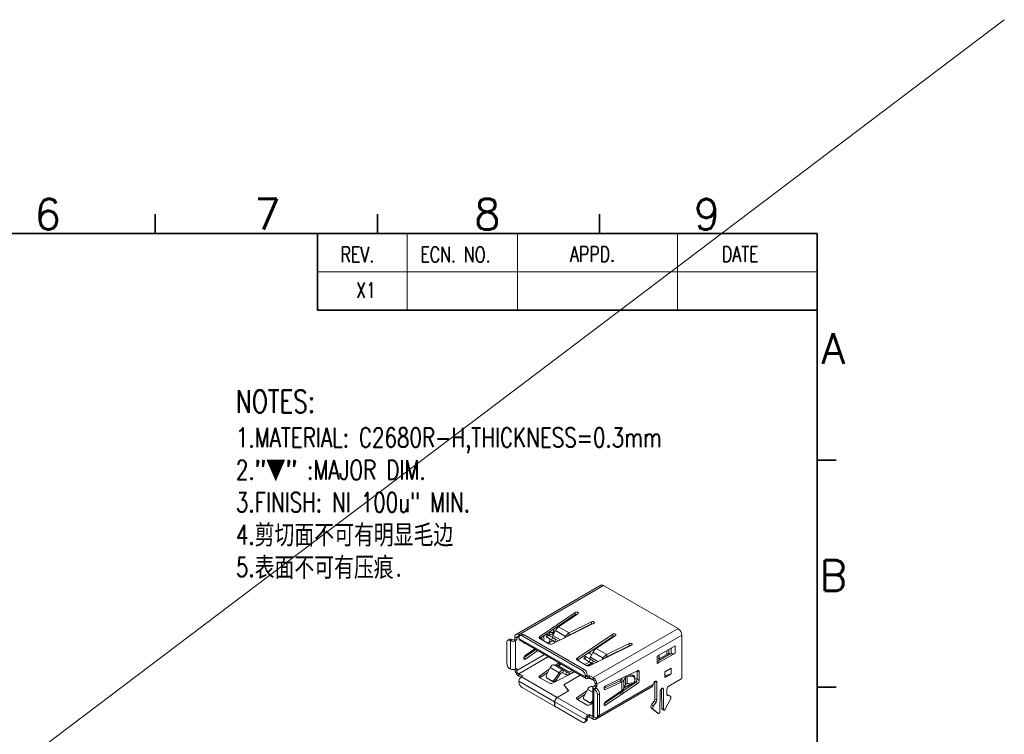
# Model space of a CAD drawing. Header units: millimetres. Extents: x -1657 to 8845, y -11980 to 3013.
# Tile 240 of 256: x 676 to 723, y 2223 to 2257. Entities that reach past the tile are written whole.
import ezdxf
from ezdxf.enums import TextEntityAlignment as Align

# ---------------------------------------------------------------- set-up
doc = ezdxf.new("R2010")
doc.units = ezdxf.units.MM
doc.layers.add('FMT', color=7, linetype='Continuous', lineweight=35)
doc.layers.add('标注', color=3, linetype='Continuous', lineweight=9)
doc.styles.add('english', font='romans.shx', dxfattribs={"width": 0.75, "height": 2.5})
doc.styles.add('SLDTEXTSTYLE0', font='txt', dxfattribs={"width": 0.75})

# ---------------------------------------------------------------- blocks, each defined once
blk = doc.blocks.new('225744')
at = {"color": 4, "linetype": 'Continuous', "lineweight": 9}
for p, q in [((-268.04, -133.42), (-277.62, -138.96)), ((-267.74, -133.45), (-277.32, -138.99)), ((-259.33, -138.31), (-267.74, -133.45)), ((-274.95, -139.19), (-270.95, -136.49)), ((-270.64, -136.64), (-272.81, -138.1)), ((-270.95, -136.73), (-270.95, -136.49)), ((-274.94, -139.42), (-270.95, -136.73)), ((-268.83, -137.71), (-273.51, -140.02)), ((-271.62, -138.79), (-269.09, -137.54)), ((-271.62, -139.03), (-269.09, -137.78)), ((-270.75, -136.71), (-270.75, -136.7)), ((-269.13, -137.86), (-269.13, -137.8)), ((-269.09, -137.78), (-269.09, -137.54)), ((-274.03, -138.82), (-273.88, -138.8)), ((-273.88, -138.8), (-273.8, -138.97)), ((-273.73, -138.73), (-273.71, -138.6)), ((-273.73, -138.73), (-273.43, -138.74)), ((-273.18, -138.53), (-273.46, -139.09)), ((-273.43, -138.74), (-273.37, -138.39)), ((-273.43, -138.74), (-273.43, -139.05)), ((-273.37, -138.39), (-273.41, -138.39)), ((-273.37, -138.37), (-273.37, -138.37)), ((-273.36, -138.45), (-273.36, -138.8)), ((-273.18, -138.53), (-272.04, -139.19)), ((-272.98, -138.25), (-272.98, -138.1)), ((-272.81, -138.1), (-271.62, -138.79)), ((-272.76, -137.97), (-272.77, -137.97)), ((-272.76, -137.96), (-272.76, -137.97)), ((-272.76, -138.07), (-272.76, -137.97)), ((-271.62, -139.03), (-271.62, -138.79)), ((-269.86, -138.16), (-269.86, -138.22)), ((-269.86, -138.22), (-269.86, -138.16)), ((-269.59, -138.03), (-269.59, -138.09)), ((-268.91, -143.84), (-259.33, -138.31)), ((-278.67, -139.85), (-278.67, -142.22)), ((-278.35, -139.5), (-278.56, -139.62)), ((-278.1, -139.52), (-278.31, -139.65)), ((-278.31, -139.65), (-278.24, -139.69)), ((-278.24, -139.69), (-278.03, -139.56)), ((-278.24, -139.69), (-278.24, -142.87)), ((-278.1, -139.52), (-278.03, -139.56)), ((-277.89, -139.56), (-277.75, -139.48)), ((-277.68, -139.69), (-277.89, -139.56)), ((-277.75, -139.48), (-277.75, -139.23)), ((-277.75, -139.23), (-277.54, -139.35)), ((-277.75, -139.48), (-277.54, -139.61)), ((-277.68, -139.69), (-277.54, -139.61)), ((-277.68, -139.69), (-277.68, -142.87)), ((-277.54, -139.35), (-277.32, -139.23)), ((-277.54, -139.61), (-277.54, -139.35)), ((-277.32, -138.99), (-277.32, -139.23)), ((-277.15, -139.08), (-277.32, -138.99)), ((-277.28, -139.25), (-277.32, -139.23)), ((-277.29, -139.41), (-277.29, -139.33)), ((-269.79, -143.74), (-277.29, -139.41)), ((-277.21, -139.6), (-269.71, -143.92)), ((-276.97, -138.98), (-277.19, -139.1)), ((-276.72, -139.01), (-276.94, -139.13)), ((-270.15, -143.05), (-276.94, -139.13)), ((-269.94, -142.92), (-276.72, -139.01)), ((-274.95, -139.19), (-274.95, -139.42)), ((-273.91, -140.01), (-274.94, -139.43)), ((-274.71, -139.27), (-274.71, -139.55)), ((-274.49, -139.12), (-274.49, -139.68)), ((-274.32, -139.01), (-274.09, -138.99)), ((-274.08, -138.97), (-274.23, -139.23)), ((-273.78, -139.48), (-274.19, -139.25)), ((-273.8, -139.8), (-274.15, -139.88)), ((-274.12, -139.29), (-273.97, -139.03)), ((-274.12, -139.29), (-273.62, -139.58)), ((-274.04, -138.99), (-273.8, -138.97)), ((-273.99, -139.97), (-273.68, -139.77)), ((-273.97, -139.03), (-273.47, -139.32)), ((-273.8, -138.97), (-273.8, -139.12)), ((-273.8, -139.47), (-273.8, -139.8)), ((-273.15, -139.85), (-273.78, -139.48)), ((-273.62, -139.58), (-273.47, -139.32)), ((-272.61, -139.58), (-273.46, -139.09)), ((-273.27, -139.78), (-273.12, -139.52)), ((-273.27, -139.78), (-273.15, -139.85)), ((-273.12, -139.52), (-272.83, -139.69)), ((-272.15, -139.35), (-272.04, -139.19)), ((-271.94, -139.25), (-272.04, -139.19)), ((-266.7, -138.94), (-270.71, -141.64)), ((-266.7, -139.18), (-270.69, -141.87)), ((-268.56, -140.55), (-266.4, -139.09)), ((-258.9, -139.05), (-268.49, -144.58)), ((-264.85, -139.98), (-267.37, -141.23)), ((-266.7, -139.18), (-266.7, -138.94)), ((-264.85, -140.23), (-264.85, -139.98)), ((-258.9, -143.95), (-258.9, -139.05)), ((-276.74, -141.59), (-275.37, -140.65)), ((-275.49, -140.59), (-276.58, -141.34)), ((-276.57, -141.74), (-275.16, -140.78)), ((-269.08, -141.27), (-269.47, -141.05)), ((-269.3, -141.15), (-269.24, -141.03)), ((-269.26, -142.47), (-264.59, -140.16)), ((-269.21, -141.54), (-268.94, -140.98)), ((-268.94, -140.98), (-267.8, -141.64)), ((-268.56, -140.55), (-267.37, -141.23)), ((-264.85, -140.23), (-267.37, -141.48)), ((-259.65, -140.25), (-261.7, -141.43)), ((-259.65, -140.25), (-261.7, -141.43)), ((-259.65, -141.07), (-261.7, -142.25)), ((-261.7, -142.25), (-259.65, -141.07)), ((-260.59, -140.8), (-260.59, -141.21)), ((-260.36, -141.16), (-260.36, -140.66)), ((-260.12, -140.53), (-260.12, -141.17)), ((-259.65, -141.07), (-259.65, -140.25)), ((-259.65, -141.07), (-259.65, -140.25)), ((-274.39, -141.22), (-277.54, -143.04)), ((-277.32, -143.41), (-273.96, -141.47)), ((-276.57, -141.74), (-276.74, -141.64)), ((-273.22, -142.45), (-272.78, -142.15)), ((-270.71, -141.64), (-270.71, -141.86)), ((-270.69, -141.87), (-269.67, -142.46)), ((-269.83, -141.42), (-269.98, -141.67)), ((-269.95, -141.7), (-269.54, -141.93)), ((-269.87, -141.74), (-269.72, -141.48)), ((-269.38, -142.03), (-269.87, -141.74)), ((-269.87, -142.35), (-269.3, -142.07)), ((-269.23, -141.77), (-269.72, -141.48)), ((-269.64, -142.48), (-269.09, -142.21)), ((-269.02, -142.23), (-269.57, -142.5)), ((-268.91, -142.3), (-269.54, -141.93)), ((-269.38, -142.03), (-269.23, -141.77)), ((-268.37, -142.03), (-269.21, -141.54)), ((-269.09, -142.19), (-269.09, -142.21)), ((-269.09, -142.21), (-269.07, -142.2)), ((-269.03, -142.23), (-268.88, -141.97)), ((-268.91, -142.3), (-269.03, -142.23)), ((-268.58, -142.14), (-268.88, -141.97)), ((-267.8, -141.64), (-267.9, -141.8)), ((-267.8, -141.64), (-267.7, -141.7)), ((-267.37, -141.23), (-267.37, -141.48)), ((-261.7, -141.43), (-261.7, -142.25)), ((-261.7, -141.43), (-261.7, -142.25)), ((-260.24, -141.16), (-261.52, -141.9)), ((-261.52, -142.01), (-261.52, -141.33)), ((-260.59, -141.21), (-261.46, -141.7)), ((-261.46, -141.7), (-261.46, -141.3)), ((-260.24, -141.16), (-260.36, -141.16)), ((-260.12, -141.17), (-260.24, -141.16)), ((-278.24, -142.87), (-278.31, -142.83)), ((-277.75, -142.9), (-277.75, -142.92)), ((-277.75, -142.92), (-277.54, -143.04)), ((-277.54, -142.79), (-277.68, -142.87)), ((-277.54, -142.79), (-277.54, -143.04)), ((-274.95, -143.62), (-273.87, -142.89)), ((-274.94, -143.85), (-274.05, -143.26)), ((-273.78, -142.71), (-274.19, -143.53)), ((-272.76, -143.3), (-273.78, -142.71)), ((-270.97, -143.2), (-273.51, -144.45)), ((-272.24, -143.02), (-273.31, -142.4)), ((-273.27, -144.06), (-272.76, -143.3)), ((-273.03, -142.56), (-272.59, -142.26)), ((-272.5, -142.32), (-272.81, -142.52)), ((-272.81, -142.52), (-271.62, -143.21)), ((-272.76, -143.3), (-272.61, -143.38)), ((-272.24, -143.02), (-272.39, -143.28)), ((-272.39, -143.28), (-272.04, -143.48)), ((-272.39, -143.28), (-272.04, -143.48)), ((-272.24, -143.02), (-271.89, -143.22)), ((-272.04, -143.48), (-271.89, -143.22)), ((-271.62, -143.21), (-271.26, -143.03)), ((-271.62, -143.46), (-271.03, -143.16)), ((-271.62, -143.46), (-271.62, -143.21)), ((-270.15, -143.05), (-269.94, -142.92)), ((-263.91, -143.06), (-267.51, -144.76)), ((-263.93, -144.02), (-263.93, -143.07)), ((-263.71, -143.2), (-263.93, -143.07)), ((-263.71, -144.14), (-263.71, -143.2)), ((-260.81, -143.17), (-260.11, -142.76)), ((-260.81, -143.17), (-260.81, -143.82)), ((-260.11, -142.76), (-260.11, -143.41)), ((-277.32, -143.41), (-277.32, -143.66)), ((-277.32, -143.41), (-276.87, -143.68)), ((-277.32, -143.66), (-277.07, -143.8)), ((-277.29, -144.33), (-277.29, -144.25)), ((-277.29, -144.25), (-273.27, -146.57)), ((-276.87, -143.68), (-277.01, -143.76)), ((-277.01, -143.76), (-272.99, -146.08)), ((-274.95, -143.62), (-274.95, -143.84)), ((-273.91, -144.44), (-274.94, -143.85)), ((-274.12, -143.89), (-273.97, -143.98)), ((-274.12, -143.89), (-273.62, -144.18)), ((-273.97, -143.98), (-273.47, -144.26)), ((-273.62, -144.18), (-273.47, -144.26)), ((-273.27, -144.06), (-273.12, -144.15)), ((-273.12, -144.15), (-272.61, -143.38)), ((-272.24, -144.64), (-270.38, -143.56)), ((-270.37, -143.58), (-272.22, -144.64)), ((-270.38, -143.56), (-270.38, -143.58)), ((-270.38, -143.56), (-270.27, -143.6)), ((-270.21, -143.64), (-270.37, -143.58)), ((-269.58, -143.54), (-269.79, -143.66)), ((-269.79, -143.74), (-269.58, -143.62)), ((-269.79, -143.66), (-269.79, -143.74)), ((-269.58, -143.54), (-269.58, -143.62)), ((-269.51, -143.66), (-269.58, -143.62)), ((-269.51, -143.66), (-269.37, -143.58)), ((-269.51, -143.9), (-269.51, -143.66)), ((-269.51, -143.9), (-269.37, -143.82)), ((-268.93, -144.08), (-269.48, -143.89)), ((-269.47, -143.88), (-268.97, -144.05)), ((-269.37, -143.82), (-269.37, -143.58)), ((-269.37, -143.58), (-268.91, -143.84)), ((-269.37, -143.82), (-268.91, -144.09)), ((-268.93, -144.07), (-268.93, -144.08)), ((-268.93, -144.08), (-268.93, -144.08)), ((-268.91, -144.09), (-268.91, -143.84)), ((-268.7, -144.46), (-268.7, -144.71)), ((-268.49, -144.58), (-268.7, -144.46)), ((-267.69, -145.03), (-265.87, -144.18)), ((-267.53, -145.18), (-265.66, -144.3)), ((-265.66, -144.3), (-265.87, -144.18)), ((-265.74, -144.07), (-265.64, -143.88)), ((-265.45, -144.12), (-265.74, -144.07)), ((-265.66, -145.28), (-265.66, -144.3)), ((-265.65, -145.42), (-264.12, -144.37)), ((-265.45, -144.12), (-265.27, -143.77)), ((-265.45, -145.05), (-265.45, -144.12)), ((-265.27, -143.77), (-265.38, -143.76)), ((-265.27, -144.61), (-265.27, -143.77)), ((-265.09, -143.72), (-265.11, -143.63)), ((-265.09, -144.49), (-265.09, -143.72)), ((-265.09, -143.72), (-264.4, -143.73)), ((-264.4, -144.41), (-265.09, -144.49)), ((-264.94, -143.55), (-264.42, -143.56)), ((-264.85, -144.46), (-264.85, -144.66)), ((-264.42, -143.56), (-264.4, -143.73)), ((-264.22, -143.87), (-264.24, -143.7)), ((-264.21, -143.89), (-264.21, -144.23)), ((-263.93, -143.96), (-264.21, -143.96)), ((-263.91, -144.49), (-264.12, -144.37)), ((-263.93, -144.02), (-263.71, -144.14)), ((-261.95, -144.25), (-261.95, -146.23)), ((-261.95, -144.25), (-261.73, -144.37)), ((-261.73, -144.37), (-261.73, -146.35)), ((-260.11, -143.41), (-260.81, -143.63)), ((-260.81, -143.82), (-260.11, -143.41)), ((-260.39, -144.8), (-258.9, -143.95)), ((-276.94, -144.94), (-273.27, -147.06)), ((-272.99, -146.08), (-271.68, -145.32)), ((-271.65, -145.33), (-272.97, -146.09)), ((-271.68, -145.32), (-272.24, -144.64)), ((-272.22, -144.64), (-272.22, -144.67)), ((-272.22, -144.64), (-271.65, -145.33)), ((-271.68, -145.32), (-271.68, -145.34)), ((-269.63, -145.34), (-270.71, -146.06)), ((-269.95, -145.98), (-269.54, -145.16)), ((-268.96, -145.49), (-269.54, -145.16)), ((-268.95, -144.92), (-269.06, -144.85)), ((-268.92, -144.86), (-268.98, -144.9)), ((-268.96, -144.95), (-268.96, -148.14)), ((-268.7, -144.71), (-268.84, -144.79)), ((-268.84, -144.79), (-268.63, -144.91)), ((-268.84, -145.12), (-268.63, -144.99)), ((-268.77, -145.16), (-268.84, -145.12)), ((-268.84, -145.12), (-268.84, -148.3)), ((-268.77, -145.16), (-268.56, -145.03)), ((-268.49, -144.83), (-268.7, -144.71)), ((-268.49, -144.83), (-268.63, -144.91)), ((-268.63, -144.91), (-268.63, -144.99)), ((-268.56, -145.03), (-268.63, -144.99)), ((-268.61, -148.54), (-262.28, -144.89)), ((-268.49, -144.58), (-268.49, -144.83)), ((-268.21, -148.11), (-262.16, -144.62)), ((-267.69, -145.09), (-267.53, -145.18)), ((-267.69, -146.81), (-265.87, -145.57)), ((-265.66, -145.28), (-267.53, -146.56)), ((-265.87, -145.57), (-265.65, -145.42)), ((-265.66, -145.69), (-265.87, -145.57)), ((-265.66, -145.69), (-265.44, -145.54)), ((-265.44, -145.54), (-265.65, -145.42)), ((-265.27, -144.61), (-265.45, -145.05)), ((-265.44, -145.54), (-263.91, -144.49)), ((-265.43, -145.01), (-264.59, -144.59)), ((-264.85, -144.66), (-265.4, -144.93)), ((-264.99, -144.48), (-265.28, -144.62)), ((-261.34, -145.35), (-261.38, -147.69)), ((-261.17, -147.32), (-261.2, -145.07)), ((-261.16, -145.05), (-260.99, -145.15)), ((-260.96, -147.44), (-260.99, -145.15)), ((-260.6, -145.7), (-260.6, -145.17)), ((-273.27, -146.57), (-273.25, -146.56)), ((-273.27, -146.57), (-273.27, -147.06)), ((-273.25, -146.58), (-273.25, -147.07)), ((-269.79, -148.57), (-273.25, -146.58)), ((-272.99, -146.08), (-272.99, -146.1)), ((-269.51, -148.08), (-272.97, -146.09)), ((-270.71, -146.06), (-270.71, -146.29)), ((-269.81, -145.7), (-270.69, -146.3)), ((-270.69, -146.3), (-269.67, -146.89)), ((-269.87, -146.34), (-269.72, -146.43)), ((-269.38, -146.63), (-269.87, -146.34)), ((-269.23, -146.71), (-269.72, -146.43)), ((-269.38, -146.63), (-269.23, -146.71)), ((-268.96, -146.4), (-269.03, -146.51)), ((-269.03, -146.51), (-268.96, -146.55)), ((-268.2, -145.65), (-268.42, -145.77)), ((-268.42, -145.77), (-268.42, -148.14)), ((-268.2, -145.65), (-268.2, -148.02)), ((-267.51, -146.96), (-265.66, -145.69)), ((-262.03, -146.48), (-262.32, -146.89)), ((-261.82, -146.6), (-262.11, -147.01)), ((-261.82, -146.6), (-262.03, -146.48)), ((-261.95, -146.23), (-261.73, -146.35)), ((-260.77, -147.41), (-260.19, -146.25)), ((-260.44, -145.8), (-260.59, -145.76)), ((-260.56, -145.82), (-260.52, -145.85)), ((-260.23, -145.93), (-260.52, -145.85)), ((-260.42, -145.81), (-260.44, -145.8)), ((-260.44, -145.8), (-260.23, -145.93)), ((-260.2, -145.94), (-260.42, -145.81)), ((-273.27, -147.06), (-273.25, -147.05)), ((-270.15, -148.86), (-273.25, -147.07)), ((-269.26, -146.9), (-268.96, -146.75)), ((-267.69, -146.86), (-267.51, -146.96)), ((-262.36, -147.26), (-261.78, -147.75)), ((-262.36, -147.26), (-262.15, -147.38)), ((-262.32, -146.89), (-262.11, -147.01)), ((-262.15, -147.38), (-261.57, -147.87)), ((-261.78, -147.75), (-261.77, -147.75)), ((-261.78, -147.75), (-261.57, -147.87)), ((-261.77, -147.75), (-261.56, -147.88)), ((-261.17, -147.32), (-260.96, -147.44)), ((-261.14, -147.39), (-260.92, -147.51)), ((-269.9, -148.89), (-269.69, -148.76)), ((-269.79, -148.57), (-269.58, -148.45)), ((-269.79, -148.66), (-269.58, -148.53)), ((-269.79, -148.66), (-269.79, -148.57)), ((-269.58, -148.53), (-269.58, -148.45)), ((-269.51, -148.08), (-269.37, -148)), ((-269.51, -148.08), (-269.51, -148.33)), ((-269.51, -148.33), (-269.37, -148.25)), ((-269.37, -148), (-269.37, -148.25)), ((-269.37, -148), (-268.91, -148.27)), ((-269.37, -148.25), (-268.91, -148.51)), ((-268.9, -148.26), (-268.91, -148.27)), ((-268.91, -148.27), (-268.91, -148.51)), ((-268.84, -148.3), (-268.77, -148.34)), ((-268.52, -148.37), (-268.31, -148.24)), ((-268.42, -148.14), (-268.2, -148.02))]:
    blk.add_line(p, q, dxfattribs=at)
at = {"color": 4, "linetype": 'Continuous', "lineweight": 9, "flags": 128}
for points in [[(-267.74, -133.45), (-267.83, -133.42), (-267.91, -133.4), (-267.98, -133.4), (-268.04, -133.42), (-268.04, -133.42)], [(-270.95, -136.49), (-270.89, -136.46), (-270.83, -136.45), (-270.76, -136.45), (-270.69, -136.46), (-270.64, -136.49), (-270.61, -136.53), (-270.59, -136.56), (-270.61, -136.6), (-270.64, -136.64)], [(-269.09, -137.54), (-269.03, -137.52), (-268.96, -137.51), (-268.89, -137.51), (-268.83, -137.53), (-268.79, -137.56), (-268.76, -137.6), (-268.76, -137.64), (-268.78, -137.68), (-268.83, -137.71)], [(-273.37, -138.39), (-273.37, -138.38), (-273.37, -138.37), (-273.36, -138.37), (-273.36, -138.37), (-273.36, -138.38), (-273.36, -138.4), (-273.36, -138.42), (-273.36, -138.45)], [(-266.4, -139.09), (-266.36, -139.05), (-266.35, -139.01), (-266.36, -138.97), (-266.4, -138.94), (-266.45, -138.91), (-266.51, -138.9), (-266.58, -138.9), (-266.65, -138.91), (-266.7, -138.94)], [(-278.31, -139.65), (-278.38, -139.61), (-278.45, -139.6), (-278.51, -139.6), (-278.56, -139.62), (-278.61, -139.66), (-278.64, -139.71), (-278.66, -139.78), (-278.67, -139.85)], [(-277.32, -138.99), (-277.41, -138.95), (-277.49, -138.93), (-277.56, -138.93), (-277.62, -138.96), (-277.68, -139), (-277.72, -139.06), (-277.74, -139.14), (-277.75, -139.23)], [(-277.32, -139.23), (-277.37, -139.21), (-277.41, -139.2), (-277.44, -139.2), (-277.47, -139.22), (-277.5, -139.24), (-277.52, -139.27), (-277.53, -139.31), (-277.54, -139.35)], [(-276.94, -139.13), (-277, -139.1), (-277.07, -139.08), (-277.13, -139.08), (-277.19, -139.1), (-277.23, -139.14), (-277.26, -139.19), (-277.28, -139.26), (-277.29, -139.33)], [(-274.94, -139.43), (-274.97, -139.4), (-275, -139.37), (-275.02, -139.34), (-275.02, -139.31), (-275.02, -139.28), (-275.01, -139.25), (-274.98, -139.22), (-274.95, -139.19)], [(-274.19, -139.25), (-274.21, -139.23), (-274.22, -139.23), (-274.23, -139.23), (-274.22, -139.23), (-274.21, -139.24), (-274.18, -139.25), (-274.15, -139.27), (-274.12, -139.29)], [(-273.63, -139.22), (-273.59, -139.23), (-273.54, -139.21), (-273.5, -139.16), (-273.46, -139.09)], [(-273.62, -139.58), (-273.58, -139.6), (-273.53, -139.63), (-273.48, -139.65), (-273.43, -139.68), (-273.39, -139.71), (-273.34, -139.74), (-273.3, -139.76), (-273.27, -139.78)], [(-273.47, -139.32), (-273.43, -139.34), (-273.38, -139.37), (-273.33, -139.4), (-273.28, -139.42), (-273.24, -139.45), (-273.19, -139.48), (-273.15, -139.5), (-273.12, -139.52)], [(-271.62, -139.03), (-271.76, -139.13), (-271.81, -139.18)], [(-264.59, -140.16), (-264.54, -140.13), (-264.52, -140.09), (-264.52, -140.05), (-264.54, -140.01), (-264.59, -139.98), (-264.65, -139.96), (-264.72, -139.96), (-264.79, -139.96), (-264.85, -139.98)], [(-276.58, -141.34), (-276.63, -141.38), (-276.68, -141.44), (-276.72, -141.51), (-276.74, -141.58), (-276.74, -141.65), (-276.73, -141.7), (-276.71, -141.74), (-276.67, -141.76), (-276.62, -141.76), (-276.57, -141.74)], [(-270.69, -141.87), (-270.73, -141.85), (-270.76, -141.82), (-270.77, -141.79), (-270.78, -141.76), (-270.78, -141.73), (-270.76, -141.69), (-270.74, -141.67), (-270.71, -141.64)], [(-269.87, -141.74), (-269.91, -141.72), (-269.94, -141.7), (-269.96, -141.69), (-269.98, -141.68), (-269.98, -141.67), (-269.98, -141.68), (-269.97, -141.68), (-269.95, -141.7)], [(-269.72, -141.48), (-269.76, -141.46), (-269.79, -141.44), (-269.81, -141.43), (-269.83, -141.42), (-269.83, -141.42), (-269.83, -141.42)], [(-269.39, -141.67), (-269.35, -141.68), (-269.3, -141.65), (-269.25, -141.61), (-269.21, -141.54)], [(-269.03, -142.23), (-269.06, -142.21), (-269.1, -142.18), (-269.14, -142.16), (-269.19, -142.13), (-269.24, -142.1), (-269.29, -142.08), (-269.33, -142.05), (-269.38, -142.03)], [(-268.88, -141.97), (-268.91, -141.95), (-268.95, -141.93), (-268.99, -141.9), (-269.04, -141.87), (-269.09, -141.84), (-269.14, -141.82), (-269.18, -141.79), (-269.23, -141.77)], [(-267.37, -141.48), (-267.52, -141.58), (-267.57, -141.63)], [(-273.31, -142.4), (-273.42, -142.38), (-273.54, -142.44), (-273.67, -142.55), (-273.78, -142.71)], [(-272.81, -142.52), (-272.93, -142.58), (-273.03, -142.56)], [(-272.76, -143.3), (-272.64, -143.15), (-272.5, -143.04), (-272.36, -143), (-272.24, -143.02)], [(-271.89, -143.22), (-271.76, -143.25), (-271.62, -143.21)], [(-263.91, -143.06), (-263.87, -143.05), (-263.83, -143.05), (-263.8, -143.05), (-263.77, -143.06), (-263.74, -143.09), (-263.73, -143.12), (-263.72, -143.15), (-263.71, -143.2)], [(-274.94, -143.85), (-274.97, -143.83), (-275, -143.8), (-275.02, -143.77), (-275.02, -143.73), (-275.02, -143.7), (-275.01, -143.67), (-274.98, -143.64), (-274.95, -143.62)], [(-269.79, -143.74), (-269.79, -143.8), (-269.77, -143.85), (-269.75, -143.89), (-269.71, -143.92), (-269.67, -143.94), (-269.62, -143.94), (-269.57, -143.93), (-269.51, -143.9)], [(-269.58, -143.62), (-269.58, -143.63), (-269.58, -143.65), (-269.57, -143.66), (-269.56, -143.66), (-269.55, -143.67), (-269.54, -143.67), (-269.53, -143.67), (-269.51, -143.66)], [(-265.87, -144.18), (-265.79, -144.13), (-265.74, -144.07)], [(-265.66, -144.3), (-265.53, -144.22), (-265.45, -144.12)], [(-264.59, -144.59), (-264.54, -144.55), (-264.52, -144.52), (-264.52, -144.48), (-264.54, -144.44), (-264.56, -144.43)], [(-262.16, -144.62), (-262.15, -144.54), (-262.12, -144.46), (-262.08, -144.39), (-262.03, -144.32), (-261.98, -144.27), (-261.91, -144.23), (-261.86, -144.22), (-261.81, -144.23), (-261.77, -144.26), (-261.74, -144.31), (-261.73, -144.37)], [(-269.06, -144.85), (-269.17, -144.83), (-269.3, -144.88), (-269.43, -145), (-269.54, -145.16)], [(-268.84, -145.12), (-268.89, -145.08), (-268.93, -145.04), (-268.95, -145), (-268.96, -144.95), (-268.95, -144.91), (-268.93, -144.86), (-268.89, -144.82), (-268.84, -144.79)], [(-268.63, -144.99), (-268.64, -144.99), (-268.65, -144.98), (-268.65, -144.96), (-268.66, -144.95), (-268.65, -144.94), (-268.65, -144.93), (-268.64, -144.92), (-268.63, -144.91)], [(-267.51, -144.76), (-267.57, -144.8), (-267.62, -144.86), (-267.66, -144.92), (-267.68, -144.99), (-267.69, -145.06), (-267.69, -145.12), (-267.66, -145.16), (-267.63, -145.19), (-267.58, -145.19), (-267.53, -145.18)], [(-265.45, -145.05), (-265.53, -145.18), (-265.66, -145.28)], [(-260.99, -145.15), (-261, -145.09), (-261.03, -145.05), (-261.06, -145.03), (-261.11, -145.03), (-261.17, -145.05), (-261.22, -145.09), (-261.27, -145.15), (-261.31, -145.21), (-261.33, -145.28), (-261.34, -145.35)], [(-270.69, -146.3), (-270.73, -146.28), (-270.76, -146.25), (-270.77, -146.22), (-270.78, -146.18), (-270.78, -146.15), (-270.76, -146.12), (-270.74, -146.09), (-270.71, -146.06)], [(-267.53, -146.56), (-267.58, -146.61), (-267.63, -146.67), (-267.66, -146.74), (-267.69, -146.81), (-267.69, -146.87), (-267.68, -146.92), (-267.66, -146.96), (-267.62, -146.98), (-267.57, -146.98), (-267.51, -146.96)], [(-260.19, -146.25), (-260.17, -146.2), (-260.15, -146.14), (-260.14, -146.09), (-260.14, -146.04), (-260.15, -146), (-260.17, -145.97), (-260.2, -145.94), (-260.23, -145.93)], [(-261.57, -147.87), (-261.54, -147.88), (-261.51, -147.88), (-261.48, -147.87), (-261.45, -147.84), (-261.42, -147.81), (-261.4, -147.77), (-261.38, -147.73), (-261.38, -147.69)], [(-260.96, -147.44), (-260.95, -147.48), (-260.93, -147.5), (-260.91, -147.51), (-260.88, -147.51), (-260.85, -147.5), (-260.82, -147.48), (-260.79, -147.45), (-260.77, -147.41)], [(-270.15, -148.86), (-270.08, -148.89), (-270.01, -148.91), (-269.95, -148.91), (-269.9, -148.89), (-269.85, -148.85), (-269.82, -148.8), (-269.8, -148.73), (-269.79, -148.66)], [(-268.85, -148.29), (-268.87, -148.29), (-268.91, -148.27)], [(-268.49, -148.35), (-268.49, -148.36), (-268.52, -148.44), (-268.56, -148.5), (-268.61, -148.54), (-268.67, -148.57), (-268.75, -148.57), (-268.83, -148.55), (-268.91, -148.51)], [(-268.77, -148.34), (-268.7, -148.37), (-268.63, -148.39), (-268.57, -148.39), (-268.52, -148.37), (-268.47, -148.33), (-268.44, -148.28), (-268.42, -148.21), (-268.42, -148.14)]]:
    blk.add_lwpolyline(points, dxfattribs=at)
at = {"color": 4, "linetype": 'Continuous', "lineweight": 9}
for centre, radius, start, end in [((-270.79, -137), 0.309, 78.5638, 119.7409), ((-268.96, -138.08), 0.324, 82.9975, 113.8935), ((-273.86, -138.66), 0.146, 262.3234, 331.387), ((-273.78, -138.59), 0.383, 267.1449, 336.0655), ((-275.72, -138.79), 2.36, 357.4156, 359.7992), ((-272.14, -139.05), 1.16, 124.9937, 153.7872), ((-271.05, -139.8), 1.17, 119.1579, 148.3909), ((-259.84, -139.1), 0.938, 3.0996, 56.9004), ((-278.25, -139.73), 0.25, 54.1859, 114.5036), ((-277.96, -139.13), 0.625, 243.1039, 296.8961), ((-277.96, -139.43), 0.156, 243.1039, 296.8961), ((-277.09, -139.43), 0.2, 174.1826, 234.5052), ((-276.87, -139.21), 0.25, 54.1859, 114.5036), ((-276.64, -139.87), 0.103, 176.1082, 303.8971), ((-401.54, -359.93), 255.09, 59.9931, 60.0216), ((-273.7, -139.59), 0.473, 243.2079, 294.2324), ((-273.84, -139.37), 0.433, 274.2688, 320.6841), ((-266.55, -139.45), 0.309, 78.5638, 119.7409), ((-269.61, -140.83), 0.419, 332.3073, 356.3076), ((-267.9, -141.5), 1.16, 124.9937, 153.7872), ((-264.72, -140.51), 0.308, 82.1752, 114.7157), ((-260.06, -140.28), 0.892, 266.0202, 297.7121), ((-277.89, -142.18), 0.781, 183.0996, 236.9004), ((-266.8, -142.25), 1.17, 119.1579, 148.3909), ((-261.81, -141.98), 0.294, 293.5063, 355.1735), ((-261.36, -141.88), 0.204, 118.6272, 142.5504), ((-260.39, -141.6), 0.446, 86.0202, 117.7121), ((-277.96, -142.31), 0.625, 243.1039, 296.8961), ((-276.81, -142.87), 0.938, 183.0996, 236.9004), ((-277.07, -143.02), 0.469, 183.0996, 236.9004), ((-272.44, -143.47), 0.193, 74.391, 153.9825), ((-270.57, -143.7), 0.781, 3.0996, 56.9004), ((-270.36, -143.58), 0.781, 3.0996, 56.9004), ((-269.46, -142.04), 0.473, 243.2079, 294.2324), ((-276.67, -144.28), 0.625, 123.0996, 176.9004), ((-276.51, -144.29), 0.781, 183.0996, 236.9004), ((-273.96, -143.67), 0.272, 148.61, 234.2309), ((-273.7, -144.02), 0.473, 243.2079, 294.2324), ((-273.51, -143.93), 0.272, 245.7751, 331.3887), ((-273.36, -144.02), 0.272, 245.7751, 331.3887), ((-271.85, -143.08), 0.441, 244.489, 302.2173), ((-269.42, -144.63), 0.938, 3.0996, 56.9004), ((-269.17, -144.48), 0.469, 3.0996, 56.9004), ((-265.13, -143.91), 0.196, 80.1786, 136.5526), ((-264.41, -143.73), 0.173, 12.9993, 93.6533), ((-264.38, -143.9), 0.169, 5.197, 94.1702), ((-264.41, -144.21), 0.192, 272.9341, 354.1022), ((-264.4, -143.99), 0.473, 306.2721, 356.7837), ((-264.19, -144.11), 0.473, 306.2721, 356.7837), ((-269.2, -145.81), 0.781, 3.0996, 56.9004), ((-268.98, -145.69), 0.781, 3.0996, 56.9004), ((-265.08, -144.71), 0.22, 94.199, 150.7801), ((-264.72, -144.94), 0.308, 82.1752, 114.7157), ((-262.46, -144.65), 0.3, 305.4948, 5.8174), ((-260.13, -145.2), 0.469, 123.0996, 176.9004), ((-272.64, -146.6), 0.625, 123.0996, 176.9004), ((-272.63, -146.61), 0.625, 123.0996, 176.9004), ((-269.72, -146.12), 0.272, 148.61, 234.2309), ((-269.26, -146.38), 0.272, 245.7751, 331.3887), ((-269.11, -146.49), 0.245, 243.0328, 310.3115), ((-262.4, -146.21), 0.453, 323.9391, 357.5249), ((-262.19, -146.33), 0.453, 323.9391, 357.5249), ((-260.47, -145.72), 0.137, 171.7834, 248.9686), ((-269.46, -146.47), 0.473, 243.2079, 294.2324), ((-262.09, -147.1), 0.309, 136.5261, 211.5881), ((-261.88, -147.22), 0.309, 136.5261, 211.5881), ((-261.1, -147.33), 0.0673, 171.9826, 238.066), ((-269.17, -148.61), 0.625, 123.0996, 176.9004), ((-269.81, -148.57), 0.23, 302.543, 8.7692), ((-269.43, -148.46), 0.156, 123.0996, 176.9004), ((-268.76, -148.12), 0.2, 185.4983, 245.8219), ((-268.43, -148.05), 0.23, 302.543, 8.7692)]:
    blk.add_arc(centre, radius, start, end, dxfattribs=at)

msp = doc.modelspace()

# ---------------------------------------------------------------- linework, layer by layer
at = {"layer": 'FMT'}
for p, q in [((682.2566, 2246.6285), (682.2566, 2247.5371)), ((692.788, 2246.6285), (692.788, 2247.5371)), ((703.3193, 2246.6285), (703.3193, 2247.5371)), ((619.8625, 2246.6285), (713.6316, 2246.6285)), ((689.9528, 2246.6285), (689.9528, 2242.9939)), ((713.6316, 2246.6285), (713.6316, 2182.1168)), ((689.9528, 2242.9939), (698.4805, 2242.9939)), ((698.4805, 2242.9939), (713.6316, 2242.9939)), ((714.5402, 2235.8886), (713.6316, 2235.8886)), ((714.5402, 2225.1306), (713.6316, 2225.1306))]:
    msp.add_line(p, q, dxfattribs=at)
at = {"layer": 'FMT', "color": 4, "lineweight": 15}
for p, q in [((694.1926, 2246.6285), (694.1926, 2242.9939)), ((699.4374, 2246.6285), (699.4374, 2242.9939)), ((707.0129, 2246.6285), (707.0129, 2242.9939)), ((689.9528, 2244.8112), (698.4805, 2244.8112)), ((698.4805, 2244.8112), (713.6316, 2244.8112))]:
    msp.add_line(p, q, dxfattribs=at)
at = {"layer": '标注', "ltscale": 5}
msp.add_line((722.5065, 2256.7602), (613.8623, 2174.6351), dxfattribs=at)

# ---------------------------------------------------------------- block references
at = {"layer": '标注', "xscale": 0.4200000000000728, "yscale": 0.4200000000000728, "zscale": 0.42}
msp.add_blockref('225744', (815.9605, 2285.9929), dxfattribs=at)

# ---------------------------------------------------------------- texts
at = {"color": 7, "insert": (686.0799, 2239.2064), "char_height": 0.920662, "attachment_point": 1, "style": 'SLDTEXTSTYLE0'}
msp.add_mtext('{\\Fromans.shx|c0;\\H1.164x;NOTES:\\P\\H0.8591x;1.\\Fromans.shx|c1;MATERIAL\\Fromans.shx|c0;: C2680R-H,THICKNESS=0.3mm\\P2.\\Fromant.shx|c0;"\\fSimSun|b0|i0|c134|p54;▼\\Fromant.shx|c0;" \\Fromans.shx|c0;:MAJOR DIM.\\P3.FINISH: NI 100u" MIN.\\P4.\\fSimSun|b0|i0|c134|p6;剪切面不可有明显毛边\\Fromans.shx|c0;\\P5.\\fSimSun|b0|i0|c134|p6;表面不可有压痕.\\Fromans.shx|c0;\\H0.9003x; }', dxfattribs=at)
at = {"layer": 'FMT', "style": 'english'}
for s, p in [('6', (677.1634, 2246.8102)), ('7', (687.5798, 2246.8102)), ('8', (697.9962, 2246.8102)), ('9', (708.4125, 2246.8102))]:
    msp.add_text(s, height=1.4538, dxfattribs=at).set_placement(p, align=Align.CENTER)
at = {"layer": 'FMT', "color": 4, "lineweight": 15, "style": 'english', "width": 0.75}
for s, p in [('REV.', (691.0444, 2245.2654)), ('ECN. NO.', (694.8283, 2245.2654)), ('APPD.', (701.9237, 2245.2888)), ('DATE', (709.1243, 2245.2888)), ('X1', (691.7829, 2243.5774))]:
    msp.add_text(s, height=0.72842, dxfattribs=at).set_placement(p)
at = {"layer": 'FMT', "style": 'english'}
for s, p in [('A', (714.3972, 2241.1768)), ('B', (714.3972, 2230.4188))]:
    msp.add_text(s, height=1.4538, dxfattribs=at).set_placement(p, align=Align.MIDDLE_CENTER)

doc.saveas('drawing.dxf')
